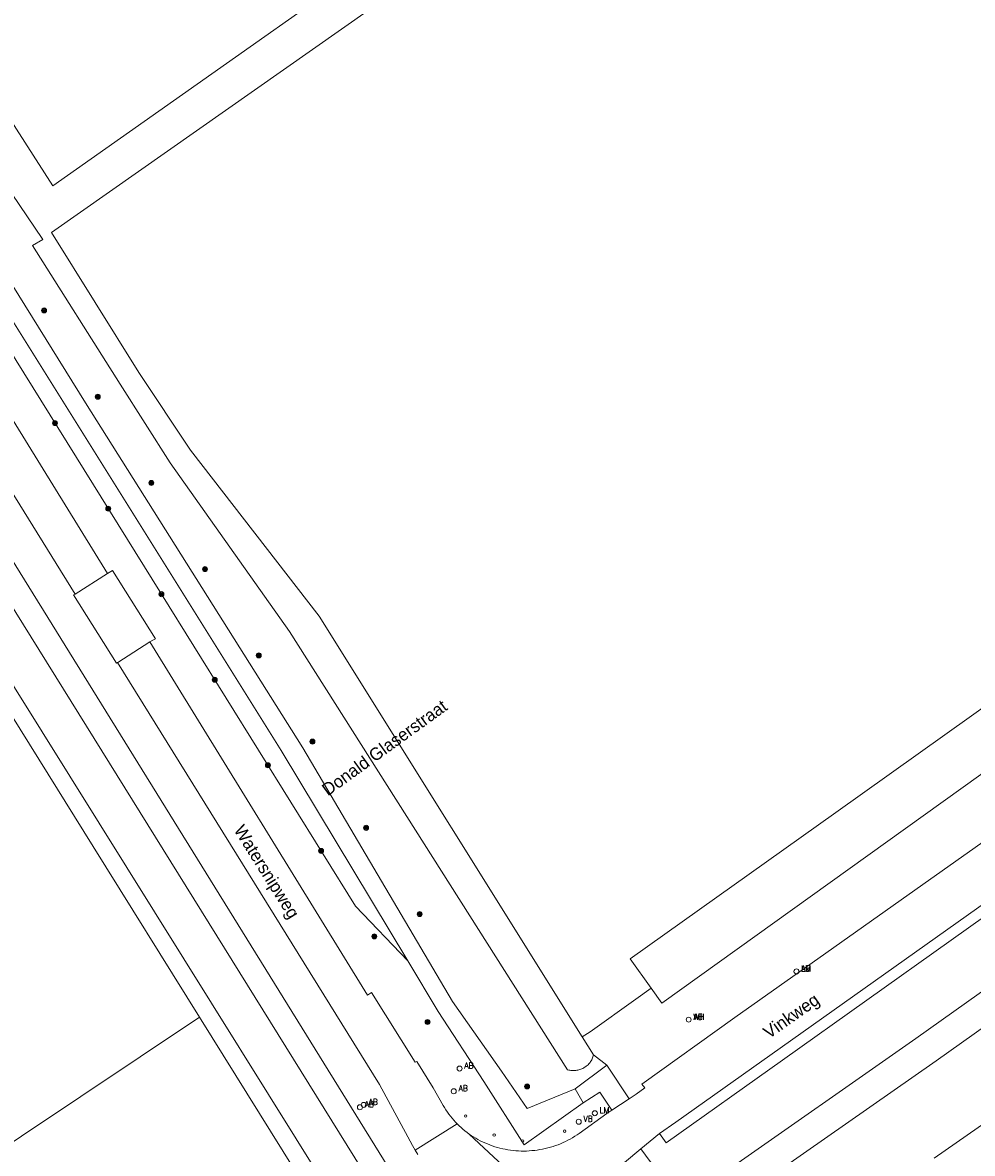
# Model space of a CAD drawing. Header units: metres. Extents: x 138165 to 154469, y 480134 to 494189.
# Tile 217 of 256: x 147274 to 147369, y 485287 to 485400. Entities that reach past the tile are written whole.
import ezdxf

# ---------------------------------------------------------------- set-up
doc = ezdxf.new("R2010")
doc.units = ezdxf.units.M
doc.header["$LTSCALE"] = 0.001
doc.header["$MEASUREMENT"] = 0
for name, color, linetype, lineweight in [('TOP-L-topo objecten punt', 7, 'Continuous', 0), ('TOP-L-topo objecten vlak', 7, 'Continuous', 0), ('TOP-L-water beschoeiing', 7, 'Continuous', 0), ('TOP-T-topo huisnummering naamgeving', 7, 'Continuous', 0)]:
    doc.layers.add(name, color=color, linetype=linetype, lineweight=lineweight)
doc.styles.add('Style-INTL_ISO', font='INTL_ISO.shx')
doc.styles.add('Style-STANDARD', font='STANDARD.shx')

# ---------------------------------------------------------------- blocks, each defined once
blk = doc.blocks.new('24')
at = {"layer": 'TOP-L-topo objecten punt', "color": 7, "linetype": 'Continuous', "lineweight": 0}
for radius in [0.025, 0.0182, 0.0115, 0.005]:
    blk.add_circle((0, 0), radius, dxfattribs=at)
blk = doc.blocks.new('10')
at = {"layer": 'TOP-L-topo objecten punt', "linetype": 'Continuous', "lineweight": 0}
blk.add_circle((0, 0), 0.0125, dxfattribs=at)
blk = doc.blocks.new('16')
at = {"layer": 'TOP-L-topo objecten punt', "color": 7, "linetype": 'Continuous', "lineweight": 0}
blk.add_circle((0, 0), 0.025, dxfattribs=at)
at = {"layer": 'TOP-L-topo objecten punt', "color": 7, "linetype": 'Continuous', "lineweight": 0, "style": 'Style-STANDARD'}
blk.add_text('LM', height=0.06, dxfattribs=at).set_placement((0.0483, 0))
blk = doc.blocks.new('11')
at = {"layer": 'TOP-L-topo objecten punt', "color": 7, "linetype": 'Continuous', "lineweight": 0}
blk.add_circle((0, 0), 0.025, dxfattribs=at)
at = {"layer": 'TOP-L-topo objecten punt', "color": 7, "linetype": 'Continuous', "lineweight": 0, "style": 'Style-STANDARD'}
blk.add_text('AB', height=0.06, dxfattribs=at).set_placement((0.0483, 0))
blk = doc.blocks.new('14')
at = {"layer": 'TOP-L-topo objecten punt', "color": 7, "linetype": 'Continuous', "lineweight": 0}
blk.add_circle((0, 0), 0.025, dxfattribs=at)
at = {"layer": 'TOP-L-topo objecten punt', "color": 7, "linetype": 'Continuous', "lineweight": 0, "style": 'Style-STANDARD'}
blk.add_text('VB', height=0.06, dxfattribs=at).set_placement((0.0483, 0))
blk = doc.blocks.new('302')
at = {"layer": 'TOP-L-topo objecten punt', "color": 7, "linetype": 'Continuous', "lineweight": 0}
blk.add_circle((0, 0), 0.025, dxfattribs=at)
at = {"layer": 'TOP-L-topo objecten punt', "color": 7, "linetype": 'Continuous', "lineweight": 0, "style": 'Style-STANDARD'}
blk.add_text('WH', height=0.06, dxfattribs=at).set_placement((0.0483, 0))

msp = doc.modelspace()

# ---------------------------------------------------------------- linework, layer by layer
at = {"layer": 'TOP-L-topo objecten vlak', "flags": 128}
for points in [[(146989.42, 485783.69), (147002.73, 485768.09), (147092.74, 485623.66), (147250.98, 485369.4), (147341.14, 485224.96), (147343.18, 485221.71), (147402.66, 485126.42), (147522.7, 484931.58)], [(147000.95, 485784.02), (147003.72, 485779.56), (147006.98, 485771.98), (147020.13, 485750.55), (147024.05, 485746.34), (147034.82, 485728.42), (147054.86, 485697.46), (147073.64, 485671.12), (147096.96, 485641.28), (147118.08, 485614.98), (147145.3, 485578.92), (147172.16, 485536.36), (147184.36, 485514.84), (147185.78, 485512), (147187.26, 485506.94), (147201.14, 485479.12), (147204.23, 485475.22), (147206.94, 485469.6), (147217.16, 485447.54), (147228.68, 485425.72), (147240.48, 485405.74), (147279.62, 485342.54)], [(147292.03, 485300.34), (147281.43, 485317.36), (147249.65, 485368.41), (147091.51, 485622.98), (147001.15, 485767.26), (146987.81, 485782.74), (146967.59, 485770.81), (146972.37, 485762.72), (146948.69, 485741.37)], [(146987.81, 485782.74), (147001.15, 485767.26), (147091.51, 485622.98), (147249.65, 485368.41), (147281.43, 485317.36), (147292.03, 485300.34), (147315.8, 485262.16), (147322.87, 485250.8), (147339.57, 485223.97), (147339.66, 485223.83), (147339.74, 485223.7), (147341.42, 485221.01), (147341.51, 485220.85), (147341.6, 485220.72), (147400.58, 485125.98), (147401.57, 485124.74), (147478.45, 485000), (147521.23, 484930.59)], [(147139.22, 485599.31), (147141.67, 485595.93), (147147.49, 485587.83), (147153.41, 485579.54), (147159.03, 485571.23), (147164.65, 485562.84), (147169.99, 485554.44), (147175.27, 485545.57), (147180.72, 485536.69), (147185.53, 485527.92), (147190.4, 485518.99), (147229.94, 485436.81), (147235.21, 485428.01), (147240.46, 485419.51), (147245.71, 485411.01), (147250.96, 485402.51), (147261.69, 485385.2), (147288.24, 485342.53), (147307.59, 485311.42), (147312.8, 485305.94)], [(147282.86, 485344.58), (147243.96, 485407.66), (147232.14, 485427.64), (147220.94, 485449.38), (147210.34, 485471.44), (147207.67, 485477.08), (147206.02, 485482.7), (147192.05, 485510.59), (147189, 485514.68), (147187.56, 485517.16), (147175, 485539.64), (147147.38, 485582.24), (147138.26, 485594.48)], [(147415.8, 485111.98), (147405.63, 485128.44), (147346.41, 485223.72), (147344.38, 485226.98), (147254.57, 485371.47), (147213.83, 485436.86)], [(147330.21, 485298.36), (147303.96, 485340.33), (147291.15, 485356.91), (147285.98, 485364.65), (147277.26, 485378.62), (147326.44, 485413.12), (147322.05, 485414.77), (147277.4, 485383.25), (147268.16, 485397.62)], [(147237.45, 485403.91), (147310.81, 485285.43)], [(147329.49, 485293.19), (147324.71, 485291.22), (147322.15, 485294.94), (147317.26, 485301.91), (147302.33, 485327.19), (147280.67, 485361.61), (147256.01, 485401.29)], [(147264.72, 485395.16), (147276.4, 485377.9), (147275.38, 485377.3), (147284.12, 485363.49), (147289.11, 485355.64), (147301.01, 485338.79), (147328.75, 485295.08), (147328.86, 485295.05), (147328.96, 485295.03), (147329.07, 485295.02), (147329.17, 485295.01), (147329.27, 485295), (147329.37, 485295), (147329.48, 485295.01), (147329.58, 485295.02), (147329.68, 485295.03), (147329.78, 485295.05), (147329.88, 485295.08), (147329.98, 485295.1), (147330.08, 485295.14), (147330.17, 485295.18), (147330.27, 485295.22), (147330.36, 485295.27), (147330.44, 485295.33), (147330.53, 485295.38), (147330.61, 485295.45), (147330.7, 485295.52), (147330.78, 485295.59), (147330.85, 485295.66), (147330.92, 485295.74), (147330.98, 485295.82), (147331.04, 485295.9), (147331.1, 485295.99), (147331.15, 485296.08), (147331.19, 485296.17), (147331.24, 485296.27), (147331.27, 485296.36), (147331.31, 485296.46), (147331.33, 485296.56)], [(147268.39, 485377.74), (147300.17, 485326.95), (147312.8, 485305.94)], [(147435.86, 485377.22), (147426.26, 485371.2), (147355.49, 485320.75), (147335, 485306.14), (147337.08, 485303.21)], [(147344.08, 485284.65), (147363.49, 485298.21), (147471.31, 485374.86)], [(147337.08, 485303.21), (147338.14, 485301.72), (147437.11, 485372.7)], [(147345.66, 485282.1), (147365.51, 485295.96), (147473.12, 485372.47)], [(147279.62, 485342.54), (147282.86, 485344.58)], [(147287.07, 485337.76), (147287.37, 485337.95), (147287.63, 485338.08), (147283.35, 485344.88), (147283.19, 485344.79), (147282.86, 485344.58)], [(147279.62, 485342.54), (147279.61, 485342.53), (147279.47, 485342.46), (147283.75, 485335.65), (147283.85, 485335.7)], [(147287.07, 485337.76), (147283.9, 485335.72), (147283.85, 485335.7)], [(147317.74, 485289.68), (147317.56, 485289.86), (147317.39, 485290.06), (147317.22, 485290.25), (147317.06, 485290.46), (147316.9, 485290.66), (147316.75, 485290.87), (147316.61, 485291.09), (147316.47, 485291.31), (147316.34, 485291.53), (147315.33, 485293.27), (147313.71, 485295.92), (147313.55, 485295.85), (147309.2, 485302.79), (147308.8, 485302.52), (147287.07, 485337.76)], [(147283.85, 485335.7), (147309.98, 485293.6), (147312.81, 485288.41), (147313.05, 485287.96), (147313.29, 485287.52), (147313.54, 485287.08)], [(147381.76, 485326.01), (147364.16, 485313.58), (147352.33, 485305.18), (147345.43, 485300.3), (147336.16, 485293.65), (147336.46, 485293.29), (147335.57, 485292.65), (147334.9, 485292.17)], [(147365.3, 485286.26), (147408.42, 485316.33)], [(147337.91, 485288.71), (147339.54, 485289.87), (147350.98, 485297.97), (147373.89, 485314.24)], [(147375.42, 485314), (147350.18, 485296.03), (147338.58, 485287.78), (147337.91, 485288.71)], [(147312.8, 485305.94), (147315.82, 485300.91), (147320.4, 485293.9), (147324.4, 485287.58), (147330.31, 485291.8)], [(147330.21, 485298.36), (147331.01, 485298.86), (147335.55, 485302.13), (147337.08, 485303.21)], [(147268.33, 485284.51), (147292.03, 485300.34)], [(147322.87, 485250.8), (147315.8, 485262.16), (147292.03, 485300.34)], [(147331.33, 485296.56), (147330.21, 485298.36)], [(147331.33, 485296.56), (147332.64, 485295.53)], [(147332.64, 485295.53), (147329.49, 485293.19)], [(147334.9, 485292.17), (147332.64, 485295.53)], [(147330.31, 485291.8), (147329.49, 485293.19)], [(147330.31, 485291.8), (147331.96, 485292.85), (147333.15, 485291.05)], [(147334.9, 485292.17), (147333.15, 485291.05)], [(147333.15, 485291.05), (147332.65, 485290.71), (147329.91, 485288.74), (147329.69, 485288.59), (147329.47, 485288.45), (147329.24, 485288.31), (147329.01, 485288.17), (147328.77, 485288.05), (147328.53, 485287.93), (147328.29, 485287.82), (147328.04, 485287.71), (147327.79, 485287.61), (147327.54, 485287.52), (147327.29, 485287.44), (147327.03, 485287.36), (147326.77, 485287.29), (147326.51, 485287.22), (147326.25, 485287.17), (147325.99, 485287.12), (147325.72, 485287.08), (147325.46, 485287.04), (147325.19, 485287.02), (147324.92, 485287), (147324.66, 485286.98), (147324.39, 485286.98), (147324.12, 485286.98), (147323.86, 485286.99), (147323.59, 485287.01), (147323.32, 485287.03), (147323.05, 485287.07), (147322.79, 485287.11), (147322.53, 485287.15), (147322.27, 485287.21), (147322, 485287.27), (147321.75, 485287.34), (147321.49, 485287.41), (147321.23, 485287.49), (147320.98, 485287.58), (147320.74, 485287.68), (147320.5, 485287.78), (147320.27, 485287.89), (147320.03, 485288), (147319.8, 485288.12), (147319.58, 485288.25), (147319.36, 485288.38), (147319.14, 485288.52), (147318.93, 485288.67)], [(147313.54, 485287.08), (147317.74, 485289.68)], [(147318.93, 485288.67), (147318.72, 485288.82), (147318.51, 485288.98), (147318.31, 485289.15), (147318.12, 485289.32), (147317.93, 485289.49), (147317.74, 485289.68)], [(147332.53, 485275.98), (147318.93, 485288.67)], [(147337.91, 485288.71), (147336.05, 485287.2)], [(147313.54, 485287.08), (147313.8, 485286.64)], [(147334.43, 485285.84), (147336.05, 485287.2)], [(147336.05, 485287.2), (147343.98, 485276.43)]]:
    msp.add_lwpolyline(points, dxfattribs=at)
at = {"layer": 'TOP-L-water beschoeiing', "flags": 128}
msp.add_lwpolyline([(146987.81, 485782.74), (147001.15, 485767.26), (147091.51, 485622.98), (147249.65, 485368.41), (147281.43, 485317.36), (147292.03, 485300.34), (147315.8, 485262.16), (147322.87, 485250.8), (147339.57, 485223.97)], dxfattribs=at)

# ---------------------------------------------------------------- block references
at = {"layer": 'TOP-L-topo objecten punt', "xscale": 10, "yscale": 10, "zscale": 10}
for name, p in [('24', (147276.53, 485370.83)), ('24', (147281.88, 485362.23)), ('24', (147277.62, 485359.6)), ('24', (147287.23, 485353.63)), ('24', (147282.93, 485351.06)), ('24', (147292.58, 485345.03)), ('24', (147288.24, 485342.53)), ('24', (147297.94, 485336.42)), ('24', (147293.55, 485333.99)), ('24', (147303.29, 485327.82)), ('24', (147298.85, 485325.46)), ('24', (147308.64, 485319.22)), ('24', (147304.16, 485316.92)), ('24', (147313.99, 485310.62)), ('24', (147309.47, 485308.39)), ('16', (147351.57, 485304.9)), ('11', (147351.57, 485304.9)), ('302', (147340.82, 485300.08)), ('11', (147340.82, 485300.08)), ('24', (147314.78, 485299.85)), ('11', (147317.97, 485295.21)), ('24', (147324.7, 485293.42)), ('11', (147317.39, 485292.94)), ('11', (147308.03, 485291.34)), ('11', (147308.41, 485291.58)), ('10', (147318.57, 485290.47)), ('14', (147329.85, 485289.9)), ('16', (147331.46, 485290.75)), ('10', (147321.42, 485288.57)), ('10', (147324.27, 485287.98)), ('10', (147328.45, 485288.96))]:
    msp.add_blockref(name, p, dxfattribs=at)

# ---------------------------------------------------------------- texts
at = {"layer": 'TOP-T-topo huisnummering naamgeving', "style": 'Style-INTL_ISO'}
for s, rotation, p in [('Donald Glaserstraat', 35.9, (147304.83, 485322.35)), ('Watersnipweg', 302, (147295.41, 485319.01)), ('Vinkweg', 35.2, (147348.82, 485298.13))]:
    msp.add_text(s, height=1.25, rotation=rotation, dxfattribs=at).set_placement(p)

doc.saveas('drawing.dxf')
